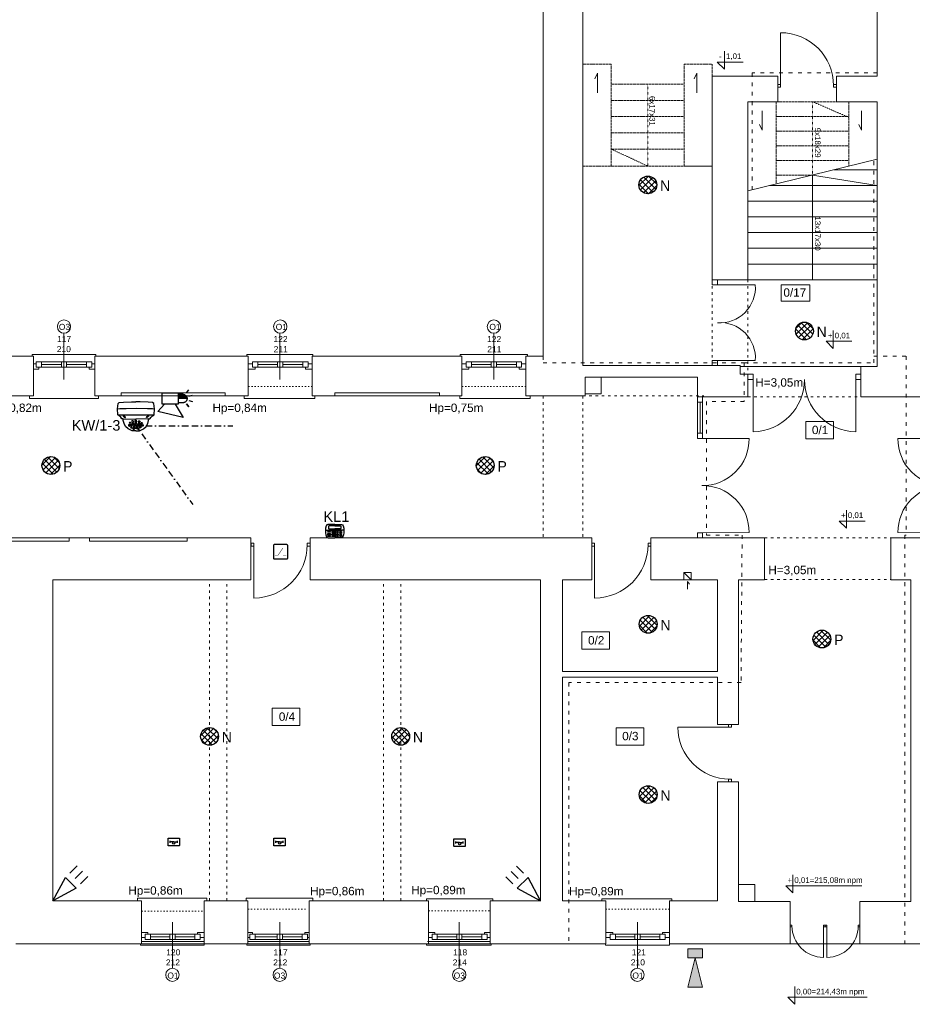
# Model space of a CAD drawing. Header units: centimetres. Extents: x 74448 to 96987, y -37016 to -10817.
# Tile 83 of 174: x 76999 to 78704, y -31077 to -29197. Entities that reach past the tile are written whole.
import ezdxf

# ---------------------------------------------------------------- set-up
doc = ezdxf.new("R2010")
doc.units = ezdxf.units.CM
doc.header["$LTSCALE"] = 0.02
for name, pattern in [('ACAD_ISO02W100', [15, 12, -3]), ('ACAD_ISO03W100', [30, 12, -18]), ('BORDER2', [0.875, 0.25, -0.125, 0.25, -0.125, 0, -0.125])]:
    doc.linetypes.add(name, pattern=pattern)
doc.layers.get('0').update_dxf_attribs({"color": 8, "lineweight": 13})
for name, color, linetype, lineweight in [('_AUDIO', 7, 'Continuous', 18), ('CCTV', 7, 'Continuous', 25), ('CCTV_poglad', 7, 'BORDER2', 25), ('LINIE PRZEKROJOWE', 8, 'Continuous', 13), ('OPISY', 8, 'Continuous', 13), ('OSIE', 8, 'ACAD_ISO03W100', 13), ('SSWiN', 7, 'Continuous', 25), ('stolarka', 8, 'Continuous', 13), ('STREFY POZ', 8, 'Continuous', 13), ('WIDOK', 8, 'Continuous', 13)]:
    doc.layers.add(name, color=color, linetype=linetype, lineweight=lineweight)
doc.layers.add('_AUDIO 2', color=7, linetype='Continuous')
doc.styles.get("Standard").update_dxf_attribs({"font": 'arial.ttf', "height": 12})
doc.styles.add('Tomasz_W legenda', font='TCM_____.TTF')
pattern_1 = [(45, (-5798.748, -5798.748), (-5.6126601, 5.6126601), []), (135, (-5798.748, -5798.748), (-5.6126601, -5.6126601), [])]

# ---------------------------------------------------------------- blocks, each defined once
blk = doc.blocks.new('*U3')
at = {"layer": 'stolarka', "transparency": 33554684}
blk.add_lwpolyline([(5, 0), (5, 95)], dxfattribs=at)
for points in [[(0, 2.5), (0, -2.5), (5, -2.5), (5, 2.5)], [(100, -2.5), (105, -2.5), (105, 2.5), (100, 2.5)]]:
    blk.add_lwpolyline(points, close=True, dxfattribs=at)
blk.add_arc((5, 0), 95, 0, 90, dxfattribs=at)
blk = doc.blocks.new('AAT_KOPUŁA')
for points in [[(-8.22, -11.04), (-9, -10.93), (-9.78, -9.91), (-10.75, -9.07), (-11.75, -8.52), (-11.93, -4.64), (-11.53, -1.23), (-10.72, -0.54), (-8.02, -0.23), (-2.86, 0), (-0.04, 0)], [(8.18, -11.04), (8.95, -10.93), (9.73, -9.91), (10.71, -9.07), (11.71, -8.52), (11.89, -4.64), (11.49, -1.23), (10.67, -0.54), (7.97, -0.23), (2.82, 0), (0, 0)], [(-11.93, -4.64), (-10.42, -4.44), (-6.36, -4.33), (0.12, -4.2), (7.54, -4.33), (10.62, -4.41), (11.89, -4.64)], [(-11.75, -8.52), (-6.7, -8.53), (2.62, -8.43), (11.71, -8.52)], [(-0.05, -18.85), (-2.38, -18.67), (-4.9, -17.44), (-6.62, -15.88), (-7.66, -14.01), (-8.14, -12.14), (-8.22, -11.04), (-0.04, -11.24)], [(0.01, -18.85), (2.34, -18.67), (4.85, -17.44), (6.58, -15.88), (7.62, -14.01), (8.1, -12.14), (8.18, -11.04), (0, -11.24)]]:
    blk.add_lwpolyline(points)
for points in [[(-8.01, -9.54), (-7.57, -9.95), (-7.16, -10.2), (-6.8, -10.17), (-6.79, -9.93), (-7.09, -9.56), (-7.5, -9.29), (-7.95, -9.14), (-8.14, -9.15), (-8.19, -9.28), (-8.1, -9.44)], [(-1.64, -12.74), (-1.87, -12.4), (-2.18, -12.26), (-2.6, -12.35), (-2.75, -12.75), (-2.61, -13.17), (-2.34, -13.34), (-1.9, -13.34), (-1.66, -13.13), (-1.61, -12.9)], [(-0.16, -11.79), (-0.44, -11.92), (-0.66, -12.24), (-0.73, -12.53), (-0.65, -12.92), (-0.47, -13.15), (-0.12, -13.25), (0.27, -13.11), (0.47, -12.65), (0.44, -12.25), (0.26, -12.02), (0.06, -11.81)], [(1.53, -12.74), (1.76, -12.4), (2.07, -12.26), (2.49, -12.35), (2.65, -12.75), (2.51, -13.17), (2.23, -13.34), (1.79, -13.34), (1.55, -13.13), (1.51, -12.9)], [(7.96, -9.54), (7.52, -9.95), (7.12, -10.2), (6.76, -10.17), (6.75, -9.93), (7.04, -9.56), (7.46, -9.29), (7.9, -9.14), (8.09, -9.15), (8.15, -9.28), (8.06, -9.44)], [(-3.78, -15.29), (-3.95, -14.93), (-4.25, -14.79), (-4.68, -14.88), (-4.81, -15.22), (-4.69, -15.53), (-4.45, -15.72), (-4.04, -15.72), (-3.87, -15.61), (-3.77, -15.41)], [(-3.18, -13.85), (-3.41, -13.5), (-3.71, -13.36), (-4.14, -13.45), (-4.29, -13.85), (-4.15, -14.27), (-3.88, -14.44), (-3.44, -14.44), (-3.2, -14.23), (-3.15, -14.01)], [(-2.45, -16.49), (-2.62, -16.14), (-2.92, -16), (-3.35, -16.09), (-3.48, -16.42), (-3.36, -16.74), (-3.12, -16.92), (-2.71, -16.93), (-2.54, -16.81), (-2.44, -16.61)], [(-2.37, -15.16), (-2.53, -14.81), (-2.84, -14.67), (-3.26, -14.76), (-3.39, -15.09), (-3.27, -15.41), (-3.03, -15.59), (-2.63, -15.6), (-2.46, -15.48), (-2.36, -15.28)], [(-1.35, -14.22), (-1.58, -13.87), (-1.88, -13.73), (-2.31, -13.82), (-2.46, -14.23), (-2.32, -14.64), (-2.05, -14.81), (-1.61, -14.81), (-1.37, -14.6), (-1.32, -14.38)], [(-1.34, -17.2), (-1.62, -17.14), (-2.01, -17.17), (-2.14, -17.32), (-2.03, -17.5), (-1.68, -17.65), (-1.27, -17.71), (-0.93, -17.63), (-0.89, -17.47), (-1.06, -17.33)], [(-0.12, -15.1), (-0.81, -15.21), (-1.32, -15.6), (-1.56, -15.96), (-1.58, -16.45), (-1.21, -16.85), (-0.57, -17.09), (-0.08, -17.13), (0.56, -17.04), (1.21, -16.62), (1.45, -16.19), (1.38, -15.8), (0.93, -15.33), (0.26, -15.14)], [(0, -15.66), (-0.48, -15.71), (-0.87, -15.94), (-0.92, -16.2), (-0.86, -16.5), (-0.56, -16.69), (-0.14, -16.73), (0.46, -16.65), (0.79, -16.37), (0.81, -15.97), (0.42, -15.7)], [(-0.12, -13.41), (-0.49, -13.53), (-0.61, -13.76), (-0.68, -14.17), (-0.52, -14.45), (-0.26, -14.55), (0.18, -14.53), (0.42, -14.2), (0.47, -13.96), (0.29, -13.62), (0.11, -13.48)], [(1.24, -17.2), (1.51, -17.14), (1.91, -17.17), (2.04, -17.32), (1.92, -17.5), (1.57, -17.65), (1.16, -17.71), (0.83, -17.63), (0.79, -17.47), (0.95, -17.33)], [(1.24, -14.22), (1.47, -13.87), (1.78, -13.73), (2.2, -13.82), (2.36, -14.23), (2.22, -14.64), (1.94, -14.81), (1.5, -14.81), (1.26, -14.6), (1.22, -14.38)], [(2.26, -15.16), (2.43, -14.81), (2.73, -14.67), (3.16, -14.76), (3.29, -15.09), (3.17, -15.41), (2.93, -15.59), (2.52, -15.6), (2.35, -15.48), (2.25, -15.28)], [(2.34, -16.49), (2.51, -16.14), (2.82, -16), (3.24, -16.09), (3.37, -16.42), (3.25, -16.74), (3.01, -16.92), (2.61, -16.93), (2.43, -16.81), (2.33, -16.61)], [(3.07, -13.85), (3.3, -13.5), (3.61, -13.36), (4.03, -13.45), (4.19, -13.85), (4.05, -14.27), (3.77, -14.44), (3.33, -14.44), (3.09, -14.23), (3.05, -14.01)], [(3.67, -15.29), (3.84, -14.93), (4.15, -14.79), (4.57, -14.88), (4.7, -15.22), (4.58, -15.53), (4.34, -15.72), (3.94, -15.72), (3.77, -15.61), (3.67, -15.41)]]:
    blk.add_lwpolyline(points, close=True)
blk = doc.blocks.new('AAT_PIR')
at = {"ltscale": 50}
blk.add_lwpolyline([(0, 0), (22.5, 6.75), (22.5, -6.75)], close=True, dxfattribs=at)
for points in [[(28.125, 6.75), (37.125, 6.75)], [(28.125, 0), (37.125, 0)], [(28.125, -6.75), (37.125, -6.75)]]:
    blk.add_lwpolyline(points, dxfattribs=at)
blk = doc.blocks.new('AAT_KONTRKTRON')
blk.add_lwpolyline([(1, -8.3), (15.5, -8.3, 0.414214), (16.5, -7.3), (16.5, 7.3, 0.414214), (15.5, 8.3), (1, 8.3, 0.414214), (0, 7.3), (0, -7.3, 0.414214)], format="xyb", close=True)
at = {"const_width": 0.551}
for points in [[(1.7, -3.9), (5.5, -3.9), (11, 4.4)], [(11, -3.9), (14.9, -3.9)]]:
    blk.add_lwpolyline(points, dxfattribs=at)
blk = doc.blocks.new('AAT_KLAW_LCD')
for points in [[(13.1, 10.2), (3.6, 10.2), (2.2, 9.6), (1.2, 8.1), (0.3, 4.8), (0, 1.5), (0, -1.5), (0.6, -4.4), (1.7, -7.2), (2.4, -8.2), (4, -8.8), (13.1, -8.8)], [(0.1, 2.3), (13.1, 2.3)], [(13.1, 10.2), (22.5, 10.2), (24, 9.6), (25, 8.1), (25.9, 4.8), (26.2, 1.5), (26.2, -1.5), (25.6, -4.4), (24.5, -7.2), (23.8, -8.2), (22.2, -8.8), (13.1, -8.8)], [(26.1, 2.3), (13.1, 2.3)]]:
    blk.add_lwpolyline(points)
for points in [[(3.7, 1.2), (4.6, 1.2, -0.414214), (5, 0.8), (5, 0.6, -0.414214), (4.6, 0.2), (3.7, 0.2, -0.414214), (3.3, 0.6), (3.3, 0.8, -0.414214)], [(6, 1.2), (7, 1.2, -0.414214), (7.4, 0.8), (7.4, 0.6, -0.414214), (7, 0.2), (6, 0.2, -0.414214), (5.6, 0.6), (5.6, 0.8, -0.414214)], [(9.9, 1.2), (11.4, 1.2, -0.414214), (11.8, 0.8), (11.8, 0.4, -0.414214), (11.4, 0), (9.9, 0, -0.414214), (9.5, 0.4), (9.5, 0.8, -0.414214)], [(12.9, 1.2), (14.5, 1.2, -0.414214), (14.9, 0.8), (14.9, 0.4, -0.414214), (14.5, 0), (12.9, 0, -0.414214), (12.5, 0.4), (12.5, 0.8, -0.414214)], [(16.2, 1.2), (17.7, 1.2, -0.414214), (18.1, 0.8), (18.1, 0.4, -0.414214), (17.7, 0), (16.2, 0, -0.414214), (15.8, 0.4), (15.8, 0.8, -0.414214)], [(20.9, 1.2), (22.4, 1.2, -0.414214), (22.8, 0.8), (22.8, 0.6, -0.414214), (22.4, 0.2), (20.9, 0.2, -0.414214), (20.5, 0.6), (20.5, 0.8, -0.414214)], [(3.7, -1.5), (7, -1.5, -0.414214), (7.4, -1.9), (7.4, -2.1, -0.414214), (7, -2.5), (3.7, -2.5, -0.414214), (3.3, -2.1), (3.3, -1.9, -0.414214)], [(3.7, -3.7), (7, -3.7, -0.414214), (7.4, -4.1), (7.4, -4.3, -0.414214), (7, -4.7), (3.7, -4.7, -0.414214), (3.3, -4.3), (3.3, -4.1, -0.414214)], [(3.7, -5.8), (7, -5.8, -0.414214), (7.4, -6.2), (7.4, -6.4, -0.414214), (7, -6.8), (3.7, -6.8, -0.414214), (3.3, -6.4), (3.3, -6.2, -0.414214)], [(9.9, -1.1), (11.4, -1.1, -0.414214), (11.8, -1.5), (11.8, -1.9, -0.414214), (11.4, -2.3), (9.9, -2.3, -0.414214), (9.5, -1.9), (9.5, -1.5, -0.414214)], [(9.9, -3.4), (11.4, -3.4, -0.414214), (11.8, -3.8), (11.8, -4.2, -0.414214), (11.4, -4.6), (9.9, -4.6, -0.414214), (9.5, -4.2), (9.5, -3.8, -0.414214)], [(9.9, -5.5), (11.4, -5.5, -0.414214), (11.8, -5.9), (11.8, -6.3, -0.414214), (11.4, -6.7), (9.9, -6.7, -0.414214), (9.5, -6.3), (9.5, -5.9, -0.414214)], [(12.9, -1.1), (14.5, -1.1, -0.414214), (14.9, -1.5), (14.9, -1.9, -0.414214), (14.5, -2.3), (12.9, -2.3, -0.414214), (12.5, -1.9), (12.5, -1.5, -0.414214)], [(12.9, -3.4), (14.5, -3.4, -0.414214), (14.9, -3.8), (14.9, -4.2, -0.414214), (14.5, -4.6), (12.9, -4.6, -0.414214), (12.5, -4.2), (12.5, -3.8, -0.414214)], [(12.9, -5.5), (14.5, -5.5, -0.414214), (14.9, -5.9), (14.9, -6.3, -0.414214), (14.5, -6.7), (12.9, -6.7, -0.414214), (12.5, -6.3), (12.5, -5.9, -0.414214)], [(16.2, -1.1), (17.7, -1.1, -0.414214), (18.1, -1.5), (18.1, -1.9, -0.414214), (17.7, -2.3), (16.2, -2.3, -0.414214), (15.8, -1.9), (15.8, -1.5, -0.414214)], [(16.2, -3.4), (17.7, -3.4, -0.414214), (18.1, -3.8), (18.1, -4.2, -0.414214), (17.7, -4.6), (16.2, -4.6, -0.414214), (15.8, -4.2), (15.8, -3.8, -0.414214)], [(16.2, -5.5), (17.7, -5.5, -0.414214), (18.1, -5.9), (18.1, -6.3, -0.414214), (17.7, -6.7), (16.2, -6.7, -0.414214), (15.8, -6.3), (15.8, -5.9, -0.414214)], [(20.9, -0.7), (22.4, -0.7, -0.414214), (22.8, -1.1), (22.8, -1.2, -0.414214), (22.4, -1.6), (20.9, -1.6, -0.414214), (20.5, -1.2), (20.5, -1.1, -0.414214)], [(20.9, -2.4), (22.4, -2.4, -0.414214), (22.8, -2.8), (22.8, -3, -0.414214), (22.4, -3.4), (20.9, -3.4, -0.414214), (20.5, -3), (20.5, -2.8, -0.414214)], [(20.9, -4.2), (22.4, -4.2, -0.414214), (22.8, -4.6), (22.8, -4.8, -0.414214), (22.4, -5.2), (20.9, -5.2, -0.414214), (20.5, -4.8), (20.5, -4.6, -0.414214)], [(20.9, -5.8), (22.4, -5.8, -0.414214), (22.8, -6.2), (22.8, -6.3, -0.414214), (22.4, -6.7), (20.9, -6.7, -0.414214), (20.5, -6.3), (20.5, -6.2, -0.414214)]]:
    blk.add_lwpolyline(points, format="xyb", close=True)
for points in [[(13.1, 8.1), (5.5, 8.1, 0.414214), (4.5, 7.1), (4.5, 4.8, 0.414214), (5.5, 3.8), (13.1, 3.8)], [(13.1, 8.1), (20.7, 8.1, -0.414214), (21.7, 7.1), (21.7, 4.8, -0.414214), (20.7, 3.8), (13.1, 3.8)]]:
    blk.add_lwpolyline(points, format="xyb")
blk = doc.blocks.new('AAT_CZUJKA ST. SZKŁA')
for p, q in [((6.5, -2.3), (6.5, 4.1)), ((18, 0.9), (6.5, 0.9)), ((18, 0.9), (29.5, 0.9)), ((29.5, -2.3), (29.5, 4.1))]:
    blk.add_line(p, q)
blk.add_lwpolyline([(1, 12), (35, 12, -0.414214), (36, 11), (36, -11, -0.414214), (35, -12), (1, -12, -0.414214), (0, -11), (0, 11, -0.414214)], format="xyb", close=True)
at = {"ltscale": 0.1}
blk.add_circle((18, -2.9), 3.8, dxfattribs=at)
blk = doc.blocks.new('AAT_SYGN.OPT.AKU')
blk.add_hatch(color=256).paths.add_polyline_path([(6.3, 18.5), (6.3, 28.7), (6.1, 28.7), (5.6, 28.6), (5.1, 28.5), (4.7, 28.3), (4.3, 28.1), (4, 27.9), (3.6, 27.7), (3.3, 27.4), (2.9, 27.1), (2.6, 26.6), (2.3, 26.2), (2.1, 25.8), (1.9, 25.4), (1.8, 25), (1.7, 24.6), (1.7, 24.3), (1.7, 23.8), (1.7, 18.5)])
for points in [[(3.9, 30.9), (2.6, 35.1)], [(8.7, 30.9), (10.1, 35.1)], [(0.1, 28.1), (-3.5, 30.7)], [(1.7, 23.8), (1.7, 24.3), (1.7, 24.6), (1.8, 25), (1.9, 25.4), (2.1, 25.8), (2.3, 26.2), (2.6, 26.6), (2.9, 27.1), (3.3, 27.4), (3.6, 27.7), (4, 27.9), (4.3, 28.1), (4.7, 28.3), (5.1, 28.5), (5.6, 28.6), (6.1, 28.7), (6.6, 28.7), (6.9, 28.7), (7.4, 28.6), (7.7, 28.5), (8.1, 28.4), (8.5, 28.3), (8.8, 28.1), (9.1, 28), (9.4, 27.8), (9.6, 27.6), (9.8, 27.5), (10, 27.3), (10.3, 26.9), (10.5, 26.7), (10.7, 26.4), (10.9, 26.1), (11.1, 25.8), (11.2, 25.3), (11.3, 25.1), (11.4, 24.7), (11.4, 24.4), (11.5, 24.1), (11.5, 23.8)], [(1.7, 23.8), (1.7, 18.5)], [(6.3, 18.5), (6.3, 28.7)], [(11.5, 23.8), (11.5, 18.5)], [(13.1, 14.7), (28.7, 24), (21.7, -5.1), (13.1, 2.5)]]:
    blk.add_lwpolyline(points)
for points in [[(12.6, 28.1), (16.2, 30.7)], [(0, 18.5), (13.1, 18.5), (13.1, 0), (0, 0)]]:
    blk.add_lwpolyline(points, close=True)

msp = doc.modelspace()

# ---------------------------------------------------------------- hatches: boundary and pattern name
at = {"layer": '_AUDIO'}
h = msp.add_hatch(dxfattribs=at)
h.set_pattern_fill('ANSI37', color=256, scale=2.5)
h.set_pattern_definition(pattern_1)
h.paths.add_polyline_path([(78216, -29512.3, 1), (78182, -29512.3, 1)])
h = msp.add_hatch(dxfattribs=at)
h.set_pattern_fill('ANSI37', color=256, scale=2.5)
h.set_pattern_definition(pattern_1)
h.paths.add_polyline_path([(78515, -29791.3, 1), (78481, -29791.3, 1)])
h = msp.add_hatch(dxfattribs=at)
h.set_pattern_fill('ANSI37', color=256, scale=2.5)
h.set_pattern_definition(pattern_1)
h.paths.add_polyline_path([(78216.6, -30351.4, 1), (78182.6, -30351.4, 1)])
h = msp.add_hatch(dxfattribs=at)
h.set_pattern_fill('ANSI37', color=256, scale=2.5)
h.set_pattern_definition(pattern_1)
h.paths.add_polyline_path([(77379, -30565.5, 1), (77345, -30565.5, 1)])
h = msp.add_hatch(dxfattribs=at)
h.set_pattern_fill('ANSI37', color=256, scale=2.5)
h.set_pattern_definition(pattern_1)
h.paths.add_polyline_path([(77744, -30565.5, 1), (77710, -30565.5, 1)])
h = msp.add_hatch(dxfattribs=at)
h.set_pattern_fill('ANSI37', color=256, scale=2.5)
h.set_pattern_definition(pattern_1)
h.paths.add_polyline_path([(78216.6, -30676.6, 1), (78182.6, -30676.6, 1)])
h = msp.add_hatch(color=256, dxfattribs=at)
h.dxf.hatch_style = 1
h.paths.add_polyline_path([(78275.6, -30971), (78275.6, -30988.1), (78289.6, -30988.1), (78303.6, -30988.1), (78303.6, -30971)])
h.paths.add_polyline_path([(78289.6, -30988.1), (78275.6, -31044.5), (78303.6, -31044.5)])
at = {"layer": '_AUDIO 2'}
h = msp.add_hatch(dxfattribs=at)
h.set_pattern_fill('ANSI37', color=256, scale=2.5)
h.set_pattern_definition(pattern_1)
h.paths.add_polyline_path([(77076, -30048.2, 1), (77042, -30048.2, 1)])
h = msp.add_hatch(dxfattribs=at)
h.set_pattern_fill('ANSI37', color=256, scale=2.5)
h.set_pattern_definition(pattern_1)
h.paths.add_polyline_path([(77905.4, -30048.2, 1), (77871.4, -30048.2, 1)])
h = msp.add_hatch(dxfattribs=at)
h.set_pattern_fill('ANSI37', color=256, scale=2.5)
h.set_pattern_definition(pattern_1)
h.paths.add_polyline_path([(78548.3, -30379.6, 1), (78514.3, -30379.6, 1)])

# ---------------------------------------------------------------- linework, layer by layer
at = {"linetype": 'ACAD_ISO02W100', "ltscale": 20}
for points in [[(78075, -29476.4), (78129, -29476.4), (78129, -29281.4)], [(78129, -29281.4), (78075, -29281.4)], [(78129, -29319.9), (78268, -29319.9)], [(78129, -29350.9), (78268, -29350.9)], [(78390, -29353.4), (78637, -29353.4)], [(78444, -29353.4), (78444, -29510.2)], [(78637, -29353.4), (78583, -29353.4), (78583, -29476.5)], [(78129, -29381.9), (78268, -29381.9)], [(78444, -29381.4), (78583, -29381.4)], [(78129, -29412.9), (78268, -29412.9)], [(78444, -29409.4), (78583, -29409.4)], [(78129, -29443.9), (78268, -29443.9)], [(78444, -29437.4), (78583, -29437.4)], [(78444, -29465.4), (78583, -29465.4)], [(78075, -29476.4), (78322, -29476.4)], [(78444, -29493.4), (78513.5, -29493.4)]]:
    msp.add_lwpolyline(points, dxfattribs=at)
msp.add_lwpolyline([(78268, -29281.4), (78322, -29281.4), (78322, -29476.4), (78268, -29476.4)], close=True, dxfattribs=at)
for points in [[(78102.9, -29336.3), (78102.9, -29299.1), (78097.6, -29309.9)], [(78292.6, -29336.3), (78292.6, -29299.1), (78287.3, -29309.9)], [(78417.5, -29370.6), (78417.5, -29407.8), (78412.2, -29397)], [(78607.2, -29370.6), (78607.2, -29407.8), (78601.9, -29397)], [(78554.6, -29483.4), (78637, -29483.4)], [(78431.1, -29513.4), (78637, -29513.4)], [(78390, -29543.4), (78637, -29543.4)], [(78390, -29573.4), (78637, -29573.4)], [(78390, -29603.4), (78637, -29603.4)], [(78390, -29633.4), (78637, -29633.4)], [(78390, -29663.4), (78637, -29663.4)], [(78332, -29693.4), (78332, -29703.4), (78322, -29703.4), (78322, -29693.4), (78332, -29693.4)], [(78390, -29693.4), (78637, -29693.4)], [(77023, -29839.4), (77023, -29836.4), (77145, -29836.4), (77145, -29839.4)], [(77433, -29839.4), (77433, -29836.4), (77559.1, -29836.4), (77559.1, -29839.4)], [(77840.5, -29839.4), (77840.5, -29836.4), (77969, -29836.4), (77969, -29839.4)], [(78322, -29847.4), (78322, -29857.4), (78332, -29857.4), (78332, -29847.4), (78322, -29847.4)], [(78332, -29847.4), (78332, -29857.4), (78322, -29857.4), (78322, -29847.4), (78332, -29847.4)], [(78332, -29847.4), (78332, -29857.4)], [(78606, -29859.4), (78375, -29859.4)], [(78390, -29873.9), (78400, -29873.9), (78400, -29883.9), (78390, -29883.9), (78390, -29874)], [(78596, -29873.9), (78606, -29873.9), (78606, -29883.9), (78596, -29883.9), (78596, -29874)], [(77023, -29915.4), (77018, -29915.4), (77018, -29920.4), (77145, -29920.4), (77150, -29920.4), (77150, -29915.4)], [(77433, -29915.4), (77428, -29915.4), (77428, -29920.4), (77555, -29920.4), (77562.9, -29920.4), (77562.9, -29915.4)], [(77844, -29915.4), (77840.2, -29915.4), (77840.2, -29920.4), (77969, -29920.4), (77974, -29920.4), (77974, -29915.4)], [(78293.6, -29917), (78293.6, -29996.5)], [(78293.6, -29917), (78293.6, -29927), (78303.6, -29927), (78303.6, -29917), (78293.6, -29917)], [(78298.6, -29927), (78298.6, -29986.5)], [(78303.6, -29917), (78303.6, -29996.7)], [(78303.6, -29986.5), (78303.6, -29996.5), (78293.6, -29996.5), (78293.6, -29986.5), (78303.6, -29986.5)], [(78298.6, -29996.5), (78298.6, -29996.7)], [(78293.6, -30176.5), (78293.6, -30186.5), (78303.6, -30186.5), (78303.6, -30176.5), (78293.6, -30176.5)], [(78293.6, -30176.5), (78293.6, -30186.5)], [(78303.6, -30176.5), (78303.6, -30186.5), (78293.6, -30186.5), (78293.6, -30176.5), (78303.6, -30176.5)], [(78303.6, -30176.5), (78303.6, -30186.5)], [(78274.9, -30284.1), (78274.9, -30269.9), (78278.3, -30274.7)], [(77352, -30879.3), (77357, -30879.3), (77357, -30874.3), (77230.4, -30874.3), (77224.7, -30874.3), (77224.7, -30879.3)], [(77553.9, -30879.5), (77558.9, -30879.5), (77558.9, -30874.5), (77432.3, -30874.5), (77432.2, -30874.5), (77432.2, -30879.5)], [(77902.7, -30879.5), (77902.7, -30875.6), (77776.1, -30875.6), (77776, -30875.6), (77776, -30879.5)], [(78245, -30879.5), (78245, -30875.6), (78118.4, -30875.6), (78111.2, -30875.6), (78111.2, -30879.5)], [(77352, -30961.5), (77352, -30964.5), (77230, -30964.5), (77230, -30961.5)], [(77554, -30961.5), (77554, -30964.5), (77433, -30964.5), (77433, -30961.5)], [(77900, -30961.5), (77900, -30964.5), (77776, -30964.5), (77776, -30961.5)], [(78240, -30961.5), (78240, -30964.5), (78118, -30964.5), (78118, -30961.5)], [(78471, -30961.5), (78604, -30961.5)]]:
    msp.add_lwpolyline(points)
for points in [[(78330.7, -29703.4), (78404.1, -29703.4, -0.457563), (78332, -29775.4, -1)], [(78330.7, -29847.4), (78404.1, -29847.4, 0.457563), (78332, -29775.4, 1)], [(78400, -29883.9), (78400, -29983.9, 0.410497), (78498, -29884, 2.078528)], [(78596, -29883.9), (78596, -29983.9, -0.410497), (78498, -29884, -2.078528)], [(78302.3, -29996.5), (78392.3, -29996.5, -0.422707), (78302.2, -30086.5, -1)], [(78766.5, -29996.5), (78676.5, -29996.5, 0.422707), (78766.6, -30086.5, 1)], [(78302.3, -30176.5), (78392.3, -30176.4, 0.422707), (78302.2, -30086.5, 1)], [(78766.5, -30176.5), (78676.5, -30176.4, -0.422707), (78766.6, -30086.5, -1)]]:
    msp.add_lwpolyline(points, format="xyb")
for points in [[(78079, -29879.4), (78110.1, -29879.4), (78110.1, -29911.3), (78079, -29911.3)], [(78372, -30848.5), (78403.1, -30848.5), (78403.1, -30880.5), (78372, -30880.5)]]:
    msp.add_lwpolyline(points, close=True)
at = {"layer": '_AUDIO'}
for points in [[(78303.6, -30971), (78275.6, -30971), (78275.6, -30988.1), (78289.6, -30988.1), (78303.6, -30988.1), (78303.6, -30971)], [(78289.6, -30988.1), (78303.6, -31044.5), (78275.6, -31044.5), (78289.6, -30988.1)]]:
    msp.add_lwpolyline(points, dxfattribs=at)
at = {"layer": '_AUDIO', "lineweight": 30}
for centre in [(78199, -29512.3), (78498, -29791.3), (78199.6, -30351.4), (77362, -30565.5), (77727, -30565.5), (78199.6, -30676.6)]:
    msp.add_circle(centre, 17, dxfattribs=at)
at = {"layer": '_AUDIO 2', "lineweight": 30}
for centre in [(77059, -30048.2), (77888.4, -30048.2), (78531.3, -30379.6)]:
    msp.add_circle(centre, 17, dxfattribs=at)
at = {"layer": 'CCTV_poglad', "ltscale": 2500}
for q in [(77329.9, -30122.5), (77406.4, -29972.7)]:
    msp.add_line((77221.4, -29972.7), q, dxfattribs=at)
at = {"layer": 'LINIE PRZEKROJOWE'}
for points in [[(77999, -29839.4), (77999, -28995.4), (78140, -28995.4)], [(77999, -29839.4), (77999, -28995.4), (78140, -28995.4)], [(78075, -29857.4), (78075, -29077.4)], [(78637, -29304.4), (78637, -29077.4), (78570, -29077.4)], [(78322, -29693.4), (78322, -29304.4), (78390, -29304.4)], [(78322, -29304.4), (78447, -29304.4), (78447, -29353.4), (78390, -29353.4)], [(78637, -29304.4), (78559, -29304.4), (78559, -29353.4), (78637, -29353.4)], [(78390, -29353.4), (78390, -29693.4)], [(78637, -29859.4), (78637, -29353.4)], [(78390, -29523.4), (78637, -29463.4)], [(78322, -29693.4), (78390, -29693.4)], [(78075, -29736.3), (78075, -29857.4)], [(77026, -29839.4), (76744, -29839.4)], [(77026, -29915.4), (77026, -29839.4)], [(77143, -29915.4), (77143, -29839.4)], [(77436, -29839.4), (77143, -29839.4)], [(77436, -29915.4), (77436, -29839.4)], [(77601, -29915.4), (77558, -29915.4), (77558, -29839.4)], [(77844, -29839.4), (77558, -29839.4)], [(77844, -29915.4), (77844, -29839.4)], [(78075, -29915.4), (77966, -29915.4), (77966, -29839.4)], [(77999, -29839.4), (77966, -29839.4)], [(78390, -29917), (78294, -29917), (78294, -29879.4), (78079, -29879.4), (78079, -29915.4), (77966, -29915.4), (77966, -29853.9)], [(78075, -29857.4), (78375, -29857.4)], [(78390, -29917), (78390, -29873.9), (78375, -29873.9), (78375, -29857.4)], [(78379.9, -29859.4), (78379.9, -29859.4)], [(78606, -29859.4), (78637, -29859.4)], [(78820, -29917), (78606, -29917), (78606, -29859.4)], [(77026, -29915.4), (76970, -29915.4), (76970, -29915.4), (76788, -29915.4), (76788, -29915.4), (76744, -29915.4)], [(77026, -29915.4), (76970, -29915.4), (76970, -29915.4), (76788, -29915.4), (76788, -29915.4), (76783, -29915.4)], [(77193, -29915.4), (77143, -29915.4)], [(77436, -29915.4), (77392, -29915.4), (77392, -29909.4), (77297, -29909.4), (77297, -29909.4), (77277, -29909.4), (77277, -29909.4), (77193, -29909.4), (77193, -29915.4)], [(77436, -29915.4), (77392, -29915.4), (77392, -29909.4), (77193, -29909.4), (77193, -29915.4)], [(77436, -29915.4), (77392, -29915.4)], [(77844, -29915.4), (77801, -29915.4), (77801, -29909.4), (77601, -29909.4), (77601, -29915.4)], [(77844, -29915.4), (77801, -29915.4), (77801, -29909.4), (77601, -29909.4), (77601, -29915.4)], [(77844, -29915.4), (77808.4, -29915.4)], [(78606, -29917), (78614, -29917)], [(78820, -29917), (78780, -29917), (78780, -29917), (78614, -29917), (78614, -29917)], [(76872, -30186.5), (76908, -30186.5), (76908, -30192.5), (77094, -30192.5), (77094, -30186.5), (77133, -30186.5), (77133, -30192.5), (77319, -30192.5), (77319, -30186.5)], [(77133, -30186.5), (77094, -30186.5)], [(77441, -30186.5), (77319, -30186.5)], [(77319, -30192.5), (77319, -30186.5)], [(77441, -30186.5), (77441, -30264.3)], [(77441, -30266.5), (77441, -30186.5)], [(78091.7, -30186.5), (77554, -30186.5), (77554, -30266.5)], [(78091.7, -30266.5), (78091.7, -30186.5)], [(78422, -30186.5), (78204.7, -30186.5)], [(78204.7, -30266.5), (78204.7, -30186.5)], [(78372, -30266.5), (78422, -30266.5), (78422, -30186.5)], [(78663, -30186.5), (78781, -30186.5)], [(78701, -30266.5), (78663, -30266.5), (78663, -30186.5)], [(78267.9, -30266.5), (78267.9, -30252.5), (78281.9, -30252.5), (78281.9, -30266.5)], [(78267.9, -30252.5), (78281.9, -30266.5)], [(77063, -30266.5), (77318, -30266.5)], [(77232, -30879.3), (77063, -30879.3), (77063, -30266.5)], [(77318, -30266.5), (77366, -30266.5)], [(77366, -30266.5), (77441, -30266.5)], [(77554, -30266.5), (77688, -30266.5)], [(77688, -30266.5), (77880.5, -30266.5)], [(77880.5, -30266.5), (77688, -30266.5)], [(77994, -30266.5), (77874, -30266.5)], [(77994, -30879.5), (77994, -30266.5)], [(78091.7, -30266.5), (78036, -30266.5)], [(78036, -30266.5), (78036, -30441.5)], [(78036, -30266.5), (78036, -30441.5), (78182, -30441.5), (78290, -30441.5), (78332, -30441.5)], [(78332, -30266.5), (78204.7, -30266.5)], [(78332, -30266.5), (78332, -30441.5)], [(78372, -30266.5), (78422, -30266.5)], [(78372, -30542.5), (78372, -30266.5)], [(78663, -30266.5), (78701, -30266.5), (78701, -30880.5), (78604, -30880.5)], [(78663, -30266.5), (78674, -30266.5)], [(78036, -30452.5), (78036, -30879.5)], [(78036, -30879.5), (78036, -30452.5), (78332, -30452.5)], [(78332, -30452.5), (78332, -30489.5), (78332, -30489.5), (78332, -30489.5), (78332, -30542.5)], [(78372, -30542.5), (78332, -30542.5)], [(78240, -30879.5), (78332, -30879.5), (78332, -30652.5)], [(78332, -30652.5), (78372, -30652.5)], [(78471, -30880.5), (78372, -30880.5), (78372, -30652.5)], [(77063, -30879.3), (77230, -30879.3)], [(77232, -30879.3), (77232, -30961.5)], [(77362, -30879.3), (77352, -30879.3), (77352, -30961.5)], [(77352, -30879.3), (77362, -30879.3)], [(77435, -30879.4), (77362, -30879.4)], [(77435, -30879.5), (77435, -30961.5)], [(77690, -30879.5), (77552, -30879.5), (77552, -30961.5)], [(77690, -30879.5), (77694, -30879.5)], [(77694, -30879.5), (77780, -30879.5), (77780, -30961.5)], [(77994, -30879.5), (77898, -30879.5), (77898, -30961.5)], [(77900, -30879.5), (77994, -30879.5)], [(78036, -30879.5), (78119, -30879.5)], [(78119, -30879.5), (78036, -30879.5)], [(78119, -30879.5), (78119, -30961.5)], [(78332, -30879.5), (78240, -30879.5), (78240, -30961.5)], [(78471, -30961.5), (78471, -30880.5)], [(78701, -30880.5), (78604, -30880.5), (78604, -30961.5)], [(78701, -30880.5), (78604, -30880.5), (78604, -30961.5)], [(77230, -30961.5), (76992, -30961.5)], [(77230, -30961.5), (77352, -30961.5)], [(77232, -30957.5), (77352, -30957.5)], [(77462.9, -30961.5), (77352, -30961.5)], [(77433, -30961.5), (77554, -30961.5)], [(77435, -30957.5), (77552, -30957.5)], [(77780, -30961.5), (77509, -30961.5)], [(77776, -30961.5), (77898, -30961.5)], [(77778, -30957.5), (77898, -30957.5)], [(78119, -30961.5), (77898, -30961.5)], [(78471, -30961.5), (78240, -30961.5)], [(78817, -30961.5), (78604, -30961.5)]]:
    msp.add_lwpolyline(points, dxfattribs=at)
at = {"layer": 'OPISY'}
for p, q in [((78345.1, -29256.8), (78345.1, -29291.1)), ((78345.1, -29291.1), (78331.6, -29277.6)), ((78331.6, -29277.6), (78380.8, -29277.6)), ((78553.1, -29790.2), (78553.1, -29824.5)), ((78553.1, -29824.5), (78539.6, -29811)), ((78539.6, -29811), (78588.8, -29811)), ((78578.1, -30133.4), (78578.1, -30167.7)), ((78578.1, -30167.7), (78564.6, -30154.2)), ((78564.6, -30154.2), (78613.8, -30154.2)), ((78476, -30830.2), (78476, -30864.5)), ((78476, -30864.5), (78462.5, -30851)), ((78462.5, -30851), (78607.4, -30851)), ((78479.6, -31042.9), (78479.6, -31077.1)), ((78479.6, -31077.1), (78466.1, -31063.6)), ((78466.1, -31063.6), (78617.7, -31063.6))]:
    msp.add_line(p, q, dxfattribs=at)
for points in [[(78453.4, -29703), (78508.4, -29703), (78508.4, -29734.3), (78453.4, -29734.3)], [(78500.8, -29964.3), (78553.5, -29964.3), (78553.5, -29997.3), (78500.8, -29997.3)], [(78073.2, -30366.1), (78126, -30366.1), (78126, -30399.1), (78073.2, -30399.1)], [(77481.6, -30511.8), (77534.4, -30511.8), (77534.4, -30544.8), (77481.6, -30544.8)], [(78138.5, -30549), (78191.3, -30549), (78191.3, -30582), (78138.5, -30582)]]:
    msp.add_lwpolyline(points, close=True, dxfattribs=at)
for points in [[(77084, -29795.6), (77084, -29883.7)], [(77496.2, -29795.6), (77496.2, -29883.7)], [(77905, -29795.6), (77905, -29883.7)], [(77291, -31008.2), (77291, -30920.1)], [(77496, -31008.2), (77496, -30920.1)], [(77838.9, -31008.2), (77838.9, -30920.1)], [(78179, -31008.2), (78179, -30920.1)]]:
    msp.add_lwpolyline(points, dxfattribs=at)
for centre in [(77084, -29782.9), (77497, -29782.9), (77905, -29782.9), (77291, -31020.9), (77496, -31020.9), (77838.9, -31020.9), (78179, -31020.9)]:
    msp.add_circle(centre, 12.7, dxfattribs=at)
at = {"layer": 'OSIE'}
for points in [[(78199, -29319.9), (78199, -29476.4), (78129, -29443.9)], [(78513.5, -29533.4), (78513.5, -29353.4), (78583, -29383.4)]]:
    msp.add_lwpolyline(points, dxfattribs=at)
at = {"layer": 'OSIE', "linetype": 'ByBlock'}
msp.add_lwpolyline([(78513.5, -29693.4), (78513.5, -29493.4), (78637, -29513.4)], dxfattribs=at)
at = {"layer": 'stolarka'}
for points in [[(77036, -29860.4), (77036, -29864), (77026, -29864), (77026, -29854), (77031, -29854)], [(77031, -29850.4), (77135, -29850.4)], [(77041, -29855.4), (77079, -29855.4)], [(77089, -29855.4), (77127, -29855.4)], [(77137, -29854), (77143, -29854), (77143, -29864), (77132, -29864), (77132, -29860.4)], [(77449, -29860.4), (77449, -29864), (77436, -29864), (77436, -29854), (77444, -29854)], [(77444, -29850.4), (77548, -29850.4)], [(77454, -29855.4), (77492, -29855.4)], [(77502, -29855.4), (77540, -29855.4)], [(77550, -29854), (77558, -29854), (77558, -29864), (77545, -29864), (77545, -29860.4)], [(77857, -29860.4), (77857, -29864), (77844, -29864), (77844, -29854), (77852, -29854)], [(77852, -29850.4), (77956, -29850.4)], [(77862, -29855.4), (77900, -29855.4)], [(77910, -29855.4), (77948, -29855.4)], [(77958, -29854), (77966, -29854), (77966, -29864), (77953, -29864), (77953, -29860.4)], [(77031, -29860.4), (77137, -29860.4)], [(77444, -29860.4), (77550, -29860.4)], [(77852, -29860.4), (77958, -29860.4)], [(77232, -30939.8), (77244, -30939.8), (77244, -30943.5)], [(77239, -30949.8), (77232, -30949.8)], [(77344, -30943.5), (77240, -30943.5)], [(77286, -30948.5), (77249, -30948.5)], [(77334, -30948.5), (77296, -30948.5)], [(77339, -30943.5), (77339, -30939.8), (77352, -30939.8), (77352, -30949.8), (77344, -30949.8)], [(77435, -30939.8), (77444, -30939.8), (77444, -30943.5)], [(77439, -30949.8), (77435, -30949.8)], [(77544, -30943.5), (77440, -30943.5)], [(77491, -30948.5), (77449, -30948.5)], [(77539, -30948.5), (77501, -30948.5)], [(77544, -30943.5), (77544, -30939.8), (77552, -30939.8)], [(77552, -30949.8), (77549, -30949.8)], [(77780, -30939.8), (77791.9, -30939.8), (77791.9, -30943.5)], [(77786.9, -30949.8), (77780, -30949.8)], [(77891.9, -30943.5), (77787.9, -30943.5)], [(77833.9, -30948.5), (77796.9, -30948.5)], [(77881.9, -30948.5), (77843.9, -30948.5)], [(77886.9, -30943.5), (77886.9, -30939.8), (77898, -30939.8)], [(77898, -30949.8), (77891.9, -30949.8)], [(78119, -30939.8), (78132, -30939.8), (78132, -30943.5)], [(78127, -30949.8), (78119, -30949.8)], [(78232, -30943.5), (78128, -30943.5)], [(78174, -30948.5), (78137, -30948.5)], [(78222, -30948.5), (78184, -30948.5)], [(78227, -30943.5), (78227, -30939.8), (78240, -30939.8), (78240, -30949.8), (78232, -30949.8)], [(77344, -30953.5), (77240, -30953.5)], [(77544, -30953.5), (77440, -30953.5)], [(77891.9, -30953.5), (77787.9, -30953.5)], [(78232, -30953.5), (78128, -30953.5)]]:
    msp.add_lwpolyline(points, dxfattribs=at)
for points in [[(77031, -29850.4), (77041, -29850.4), (77041, -29860.4), (77031, -29860.4)], [(77079, -29850.4), (77089, -29850.4), (77089, -29860.4), (77079, -29860.4)], [(77127, -29850.4), (77137, -29850.4), (77137, -29860.4), (77127, -29860.4)], [(77444, -29850.4), (77454, -29850.4), (77454, -29860.4), (77444, -29860.4)], [(77492, -29850.4), (77502, -29850.4), (77502, -29860.4), (77492, -29860.4)], [(77540, -29850.4), (77550, -29850.4), (77550, -29860.4), (77540, -29860.4)], [(77852, -29850.4), (77862, -29850.4), (77862, -29860.4), (77852, -29860.4)], [(77900, -29850.4), (77910, -29850.4), (77910, -29860.4), (77900, -29860.4)], [(77948, -29850.4), (77958, -29850.4), (77958, -29860.4), (77948, -29860.4)], [(77249, -30953.5), (77239, -30953.5), (77239, -30943.5), (77249, -30943.5)], [(77296, -30953.5), (77286, -30953.5), (77286, -30943.5), (77296, -30943.5)], [(77344, -30953.5), (77334, -30953.5), (77334, -30943.5), (77344, -30943.5)], [(77449, -30953.5), (77439, -30953.5), (77439, -30943.5), (77449, -30943.5)], [(77501, -30953.5), (77491, -30953.5), (77491, -30943.5), (77501, -30943.5)], [(77549, -30953.5), (77539, -30953.5), (77539, -30943.5), (77549, -30943.5)], [(77796.9, -30953.5), (77786.9, -30953.5), (77786.9, -30943.5), (77796.9, -30943.5)], [(77843.9, -30953.5), (77833.9, -30953.5), (77833.9, -30943.5), (77843.9, -30943.5)], [(77891.9, -30953.5), (77881.9, -30953.5), (77881.9, -30943.5), (77891.9, -30943.5)], [(78137, -30953.5), (78127, -30953.5), (78127, -30943.5), (78137, -30943.5)], [(78184, -30953.5), (78174, -30953.5), (78174, -30943.5), (78184, -30943.5)], [(78232, -30953.5), (78222, -30953.5), (78222, -30943.5), (78232, -30943.5)]]:
    msp.add_lwpolyline(points, close=True, dxfattribs=at)
at = {"layer": 'STREFY POZ', "linetype": 'ACAD_ISO03W100', "ltscale": 30}
for points in [[(78637, -29298.5), (78398.3, -29298.5), (78398.3, -29521.3)], [(78383, -29852.3), (78630.5, -29852.3), (78630.8, -29464.9)], [(77999, -29839.4), (77999, -29852.3), (78383, -29852.3), (78383, -29925.8), (78310.8, -29925.8), (78310.8, -30181.3), (78379, -30181.3), (78376.9, -30462.8)], [(78630.5, -29839.4), (78692.3, -29839.4), (78692.3, -30181.2), (78689.9, -30181.2), (78689.9, -30961.5)], [(78376.9, -30462.8), (78048.3, -30462.8), (78048.2, -30961.5)]]:
    msp.add_lwpolyline(points, dxfattribs=at)
at = {"layer": 'WIDOK', "linetype": 'ACAD_ISO03W100', "ltscale": 20}
for points in [[(78322, -29693.4), (78322, -29850.4)], [(78390, -29693.4), (78390, -29873.9)], [(78375, -29858.9), (78595.9, -29858.9)], [(77999, -29915.4), (77999, -30186.5)], [(78075, -29915.4), (78306, -29915.4)], [(78075, -29915.4), (78075, -30186.5)], [(78390, -29917), (78606, -29917)], [(78422, -30186.5), (78663, -30186.5)], [(77362, -30879.4), (77362, -30266.5)], [(77395, -30879.4), (77395, -30266.5)], [(77694, -30879.4), (77694, -30266.5)], [(77727, -30879.4), (77727, -30266.5)], [(78422, -30265.8), (78663, -30265.8)]]:
    msp.add_lwpolyline(points, dxfattribs=at)
at = {"layer": 'WIDOK', "linetype": 'ACAD_ISO03W100', "ltscale": 10}
for points in [[(77436, -29897.4), (77558, -29897.4)], [(77844, -29897.4), (77966, -29897.4)], [(77232, -30899.3), (77352, -30899.3)], [(77435, -30895.5), (77549, -30895.5)], [(77780, -30898.5), (77897, -30898.5)], [(78118, -30895.5), (78240, -30895.5)]]:
    msp.add_lwpolyline(points, dxfattribs=at)
at = {"layer": 'WIDOK'}
for points in [[(77191, -29915.4), (77392, -29915.4)], [(77601, -29915.4), (77801, -29915.4)], [(77094, -30186.5), (76908, -30186.5)], [(77319, -30186.5), (77133, -30186.5)], [(78332, -30489.5), (78332, -30542.5)]]:
    msp.add_lwpolyline(points, dxfattribs=at)

# ---------------------------------------------------------------- block references
at = {"layer": 'CCTV', "xscale": 2.965972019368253, "yscale": 2.965972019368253, "zscale": 2.965972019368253}
msp.add_blockref('AAT_KOPUŁA', (77221.4, -29926.3), dxfattribs=at)
at = {"layer": 'SSWiN'}
for name, p, xscale, yscale, zscale, rotation in [('AAT_SYGN.OPT.AKU', (77271.8, -29909.4), 1.647762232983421, 1.647762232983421, 1.647762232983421, 270), ('AAT_PIR', (77063, -30879.3), 2.142090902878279, 2.142090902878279, 2.142090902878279, 44.99999999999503), ('AAT_PIR', (77994, -30879.5), -2.142090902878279, 2.14209090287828, 2.142090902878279, 315.0000000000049)]:
    msp.add_blockref(name, p, dxfattribs=dict(at, xscale=xscale, yscale=yscale, zscale=zscale, rotation=rotation))
for name, p, xscale, yscale, zscale in [('AAT_KLAW_LCD', (77583.1, -30174.5), 1.359403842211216, 1.359403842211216, 1.359403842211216), ('AAT_KONTRKTRON', (77484, -30212.9), 1.647762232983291, 1.647762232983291, 1.647762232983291), ('AAT_CZUJKA ST. SZKŁA', (77282.8, -30767.1), 0.6014468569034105, 0.6014468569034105, 0.6014468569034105), ('AAT_CZUJKA ST. SZKŁA', (77484.8, -30767.2), 0.6014468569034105, 0.6014468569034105, 0.6014468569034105), ('AAT_CZUJKA ST. SZKŁA', (77828.6, -30768.4), 0.6014468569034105, 0.6014468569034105, 0.6014468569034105)]:
    msp.add_blockref(name, p, dxfattribs=dict(at, xscale=xscale, yscale=yscale, zscale=zscale))
at = {"layer": 'stolarka', "transparency": 33554684, "xscale": 1.066666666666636, "yscale": 1.066666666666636, "zscale": 1.066666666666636}
msp.add_blockref('*U3', (78447, -29322.9), dxfattribs=at)
at = {"layer": 'stolarka', "transparency": 33554684}
for p, xscale, yscale, zscale, rotation in [((77441.3, -30199.3), -1.072653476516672, 1.072653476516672, 1.072653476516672, 180), ((78092, -30199.3), -1.072653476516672, 1.072653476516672, 1.072653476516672, 180), ((78355.8, -30542.5), -1.047619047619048, 1.047619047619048, 1.047619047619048, 90.00000000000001), ((78537.5, -30927.4), 0.6333333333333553, 0.6333333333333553, 0.6333333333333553, 180), ((78537.5, -30927.4), -0.6333333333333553, 0.6333333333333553, 0.6333333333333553, 180), ((78537.5, -30927.4), -0.6333333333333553, 0.6333333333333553, 0.6333333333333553, 180)]:
    msp.add_blockref('*U3', p, dxfattribs=dict(at, xscale=xscale, yscale=yscale, zscale=zscale, rotation=rotation))

# ---------------------------------------------------------------- texts
at = {"layer": '_AUDIO', "char_height": 20, "width": 16.573, "attachment_point": 1, "style": 'Tomasz_W legenda'}
for insert in [(78222.4, -29503.8), (78521.3, -29782.8), (78222.9, -30342.9), (77385.3, -30557), (77750.3, -30557), (78222.9, -30668.2)]:
    msp.add_mtext('N', dxfattribs=dict(at, insert=insert))
at = {"layer": '_AUDIO 2', "char_height": 20, "width": 16.573, "attachment_point": 1, "style": 'Tomasz_W legenda'}
for insert in [(77082.3, -30039.7), (77911.8, -30039.7), (78554.7, -30371.2)]:
    msp.add_mtext('P', dxfattribs=dict(at, insert=insert))
at = {"layer": 'CCTV', "insert": (77098.7, -29961.5), "char_height": 20, "width": 104.165, "attachment_point": 1}
msp.add_mtext('{\\C7;KW/1-3}', dxfattribs=at)
at = {"layer": 'OPISY', "ltscale": 0.15}
for s, p in [('H=3,05m', (78404.2, -29897.6)), ('Hp=0,82m', (76937.8, -29945.9)), ('Hp=0,84m', (77367.6, -29945.9)), ('Hp=0,75m', (77781.1, -29945.9)), ('H=3,05m', (78429.2, -30255.7)), ('Hp=0,86m', (77206.9, -30867.7)), ('Hp=0,86m', (77554, -30868.9)), ('Hp=0,89m', (77747.1, -30866.9)), ('Hp=0,89m', (78048.6, -30869.1))]:
    msp.add_text(s, height=16, dxfattribs=at).set_placement(p)
at = {"layer": 'OPISY'}
for s, insert, char_height, width, attachment_point in [('{\\fArial|b0|i0|c238|p34;-  1,01}', (78334.8, -29261.1), 10.8, 58.572, 1), ("\\pi215.17;0/10'", (75200.6, -29640.3), 16, 260.963, 1), ('{\\fArial|b0|i0|c238|p34;0/17}', (78457.9, -29709.8), 16, 260.963, 1), ('\\pi-3.6114;O3', (77077.8, -29789.4), 11.574, 12.831, 7), ('\\pi-2.4943;O1', (77490.8, -29789.4), 11.574, 12.831, 7), ('\\pi-2.4943;O1', (77898.8, -29789.4), 11.574, 12.831, 7), ('{\\fArial|b0|i0|c238|p34;+ 0,01}', (78542.8, -29794.5), 10.8, 58.572, 1), ('{\\fArial|b0|i0|c238|p34;0/1}', (78512.3, -29972.2), 16, 260.963, 1), ('{\\fArial|b0|i0|c238|p34;+ 0,01}', (78567.9, -30137.7), 10.8, 58.572, 1), ('{\\fArial|b0|i0|c238|p34;0/2}', (78084.8, -30374), 16, 260.963, 1), ('{\\fArial|b0|i0|c238|p34;0/4}', (77494.3, -30519.7), 16, 260.963, 1), ('{\\fArial|b0|i0|c238|p34;0/3}', (78150, -30556.9), 16, 260.963, 1), ('{\\fArial|b0|i0|c238|p34;+ 0,01=215,08m npm}', (78465.7, -30834.5), 10.8, 180.516, 1), ('\\pi-2.4943;O1', (77283.9, -31028.2), 11.574, 12.831, 7), ('\\pi-3.6114;O3', (77488.5, -31028.2), 11.574, 12.831, 7), ('\\pi-3.6114;O3', (77831.8, -31028.2), 11.574, 12.831, 7), ('\\pi-2.4943;O1', (78171.9, -31028.2), 11.574, 12.831, 7), ('{\\fArial|b0|i0|c238|p34; 0,00=214,43m npm}', (78478.1, -31047.5), 10.8, 181.834, 1)]:
    msp.add_mtext(s, dxfattribs=dict(at, insert=insert, char_height=char_height, width=width, attachment_point=attachment_point))
at = {"layer": 'OPISY', "char_height": 10.8, "width": 58.572, "attachment_point": 1, "rotation": 270}
for s, insert in [('{\\fArial|b0|i0|c238|p34;6x17x31}', (78212.8, -29342.5)), ('{\\fArial|b0|i0|c238|p34;9x18x29}', (78528.8, -29403.1)), ('{\\fArial|b0|i0|c238|p34;13x17x30}', (78528.8, -29572.4))]:
    msp.add_mtext(s, dxfattribs=dict(at, insert=insert))
at = {"layer": 'SSWiN', "insert": (77579.3, -30135.8), "char_height": 20, "width": 68.278, "attachment_point": 1}
msp.add_mtext('{\\C7;KL1}', dxfattribs=at)
at = {"layer": 'stolarka', "char_height": 11.574, "width": 12.831, "attachment_point": 7}
for s, insert in [('\\pi-5.8259;117\\P\\pi-6.4496;210', (77076.7, -29831.8)), ('\\pi-5.7667;122\\P\\pi-5.3522;211', (77489.8, -29831.8)), ('\\pi-5.7667;122\\P\\pi-5.3522;211', (77897.7, -29831.8)), ('\\pi-5.8062;120\\P\\pi-6.4102;212', (77285, -31003)), ('\\pi-5.8259;117\\P\\pi-6.4102;212', (77489.9, -31003)), ('\\pi-5.8378;118\\P\\pi-6.4457;214', (77832.8, -31003)), ('\\pi-4.7088;121\\P\\pi-6.4496;210', (78172.9, -31003))]:
    msp.add_mtext(s, dxfattribs=dict(at, insert=insert))

doc.saveas('drawing.dxf')
